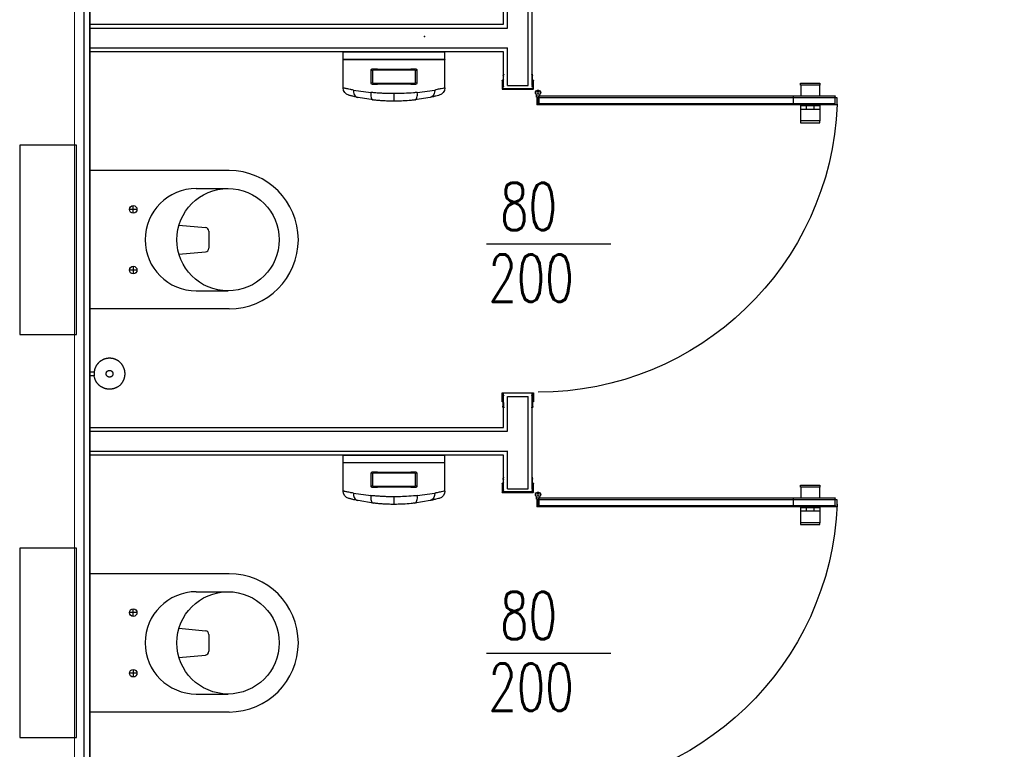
# Model space of a CAD drawing. Header units: centimetres. Extents: x -15121 to 30567, y -60641 to 0.
# Tile 31 of 256: x 2230 to 2489, y -25455 to -25262. Entities that reach past the tile are written whole.
import ezdxf

# ---------------------------------------------------------------- set-up
doc = ezdxf.new("R2010")
doc.units = ezdxf.units.CM
doc.header["$LTSCALE"] = 60
for name, color, linetype in [('AIKA podłoga wc pod meble', 8, 'Continuous'), ('AIKA sanitariaty', 7, 'Continuous'), ('AIKA TYNK', 5, 'Continuous'), ('AIKA widokowe', 7, 'Continuous')]:
    doc.layers.add(name, color=color, linetype=linetype)
doc.layers.add('opisy', color=1, linetype='Continuous', lineweight=15)
doc.styles.add('RomanS', font='romans.shx')

# ---------------------------------------------------------------- blocks, each defined once
blk = doc.blocks.new('toaleta top')
at = {"layer": 'AIKA sanitariaty'}
for p, q in [((-18.25, 39.75), (-18.25, 3)), ((-13.5, 31.08), (-13.5, 39.45)), ((13.5, 31.08), (13.5, 39.45)), ((18.25, 39.75), (18.25, 3)), ((-2.22, 34.39), (2.22, 34.39)), ((-3.85, 26.52), (-3.22, 33.48)), ((3.85, 26.52), (3.22, 33.48)), ((-7, 14.44), (-9, 14.44)), ((-8, 15.44), (-8, 13.44)), ((7, 14.44), (9, 14.44)), ((8, 15.44), (8, 13.44)), ((-18.25, 3), (18.25, 3)), ((25, -0.5), (-25, -0.5)), ((-25, -0.5), (-25, -15.5)), ((25, -15.5), (25, -0.5)), ((-25, -15.5), (25, -15.5))]:
    blk.add_line(p, q, dxfattribs=at)
for centre, radius in [((0, 39.45), 13.5), ((-8, 14.44), 1), ((8, 14.44), 1)]:
    blk.add_circle(centre, radius, dxfattribs=at)
for centre, radius, start, end in [((0, 39.75), 18.25, 0, 180), ((-2.22, 33.39), 1, 90, 174.822), ((2.22, 33.39), 1, 5.178, 90), ((0, 31.08), 13.5, 180, 0)]:
    blk.add_arc(centre, radius, start, end, dxfattribs=at)
blk = doc.blocks.new('sl parawan')
at = {"layer": 'AIKA widokowe'}
for p, q in [((-59.15, 94.57), (-59.15, 119.75)), ((-51.65, 110.72), (-51.65, 119.75)), ((-58.15, 94.57), (-58.15, 118.88)), ((-52.65, 109.72), (-52.65, 118.88)), ((57.5, 109.72), (-52.65, 109.72)), ((57.5, 110.72), (-51.65, 110.72)), ((-52.65, 94.57), (-52.65, 104.54)), ((-52.65, 104.42), (57.5, 104.42)), ((-51.65, 94.57), (-51.65, 103.42)), ((-51.65, 103.42), (57.5, 103.42)), ((-51.65, 103.42), (57.5, 103.42)), ((-59.31, 97.15), (-59.23, 97.52)), ((-59.28, 97.05), (-59.3, 97.12)), ((-59.27, 96.13), (-59.27, 97.03)), ((-59.1, 97.49), (-59.18, 97.15)), ((-59.18, 97.15), (-59.16, 97.11)), ((-59.14, 97.03), (-59.14, 96.13)), ((-51.61, 97.15), (-51.69, 97.49)), ((-51.65, 96.13), (-51.65, 97.03)), ((-51.63, 97.11), (-51.61, 97.15)), ((-51.56, 97.52), (-51.48, 97.15)), ((-51.52, 97.03), (-51.52, 96.13)), ((-51.49, 97.12), (-51.51, 97.05)), ((-129.98, 95.16), (-135.08, 95.16)), ((-135.08, 95.16), (-135.08, 94.66)), ((-135.08, 94.66), (-129.98, 94.66)), ((-135.03, 91.81), (-135.03, 94.66)), ((-130.03, 94.66), (-130.03, 91.81)), ((-129.98, 94.66), (-129.98, 95.16)), ((-59.55, 93.63), (-59.55, 95.85)), ((-51.3, 93.57), (-59.48, 93.57)), ((-59.42, 95.85), (-59.42, 94.29)), ((-59.42, 94.29), (-59.05, 94.29)), ((-59.05, 94.22), (-59.42, 94.22)), ((-59.42, 94.22), (-59.42, 93.7)), ((-59.42, 93.7), (-51.37, 93.7)), ((-59.05, 94.29), (-59.05, 94.22)), ((-52.65, 94.57), (-58.15, 94.57)), ((-51.74, 94.22), (-51.74, 94.29)), ((-51.74, 94.29), (-51.37, 94.29)), ((-51.37, 94.22), (-51.74, 94.22)), ((-51.37, 94.29), (-51.37, 95.85)), ((-51.37, 93.7), (-51.37, 94.22)), ((-51.24, 95.85), (-51.24, 93.63)), ((-139.62, 91.33), (-60.52, 91.33)), ((-139.62, 89.53), (-139.62, 91.33)), ((-139.62, 91.33), (-60.52, 91.33)), ((-139.12, 89.77), (-139.12, 91.75)), ((-60.99, 91.81), (-139.06, 91.81)), ((-128.09, 89.77), (-128.09, 91.75)), ((-61.12, 92.08), (-61.12, 91.81)), ((-61.12, 91.81), (-60.92, 91.81)), ((-60.92, 91.98), (-60.92, 89.6)), ((-60.92, 91.81), (-60.92, 89.7)), ((-60.92, 89.77), (-60.92, 91.75)), ((-60.52, 89.7), (-60.52, 91.98)), ((-60.52, 89.6), (-60.52, 91.48)), ((-60.52, 91.48), (-60.32, 91.48)), ((-60.52, 91.33), (-60.52, 89.53)), ((-60.32, 91.48), (-60.32, 92.08)), ((-60.52, 89.53), (-139.62, 89.53)), ((-60.52, 89.53), (-139.62, 89.53)), ((-139.06, 89.7), (-60.99, 89.7)), ((-135.03, 89.7), (-135.03, 85.26)), ((-130.03, 89.26), (-135.03, 89.26)), ((-130.03, 88.36), (-135.03, 88.36)), ((-133.53, 88.36), (-133.53, 89.26)), ((-131.53, 88.36), (-131.53, 89.26)), ((-130.03, 85.26), (-130.03, 89.7)), ((-60.92, 89.7), (-60.52, 89.7)), ((-60.92, 89.6), (-60.52, 89.6)), ((-135.08, 84.76), (-135.08, 85.26)), ((-135.08, 85.26), (-129.98, 85.26)), ((-129.98, 84.76), (-135.08, 84.76)), ((-129.98, 85.26), (-129.98, 84.76)), ((-59.55, 13.39), (-59.55, 11.18)), ((-51.3, 13.46), (-59.48, 13.46)), ((-59.42, 12.81), (-59.42, 13.33)), ((-59.42, 13.33), (-51.37, 13.33)), ((-59.15, -11.86), (-59.15, 13.33)), ((-51.65, 4.3), (-51.65, 13.33)), ((-51.37, 13.33), (-51.37, 12.81)), ((-51.24, 11.18), (-51.24, 13.39)), ((-59.05, 12.81), (-59.42, 12.81)), ((-59.42, 11.18), (-59.42, 12.74)), ((-59.42, 12.74), (-59.05, 12.74)), ((-59.27, 10.9), (-59.27, 10)), ((-59.14, 10), (-59.14, 10.9)), ((-59.05, 12.74), (-59.05, 12.81)), ((-52.65, 12.46), (-58.15, 12.46)), ((-58.15, -11.86), (-58.15, 12.46)), ((-52.65, 3.3), (-52.65, 12.46)), ((-51.37, 12.81), (-51.74, 12.81)), ((-51.74, 12.81), (-51.74, 12.74)), ((-51.74, 12.74), (-51.37, 12.74)), ((-51.65, 10.9), (-51.65, 10)), ((-51.52, 10), (-51.52, 10.9)), ((-51.37, 12.74), (-51.37, 11.18)), ((-59.31, 9.87), (-59.23, 9.51)), ((-59.28, 9.97), (-59.3, 9.91)), ((-59.18, 9.88), (-59.16, 9.92)), ((-59.1, 9.53), (-59.18, 9.88)), ((-51.61, 9.88), (-51.69, 9.53)), ((-51.63, 9.92), (-51.61, 9.88)), ((-51.56, 9.51), (-51.48, 9.87)), ((-51.49, 9.91), (-51.51, 9.97)), ((57.5, 3.3), (-52.65, 3.3)), ((57.5, 4.3), (-51.65, 4.3)), ((-52.65, -11.86), (-52.65, -1.88)), ((-52.65, -2), (57.5, -2)), ((-51.65, -3), (57.5, -3)), ((-51.65, -11.86), (-51.65, -3)), ((-59.31, -9.27), (-59.23, -8.91)), ((-59.28, -9.37), (-59.3, -9.31)), ((-59.27, -10.3), (-59.27, -9.4)), ((-59.1, -8.93), (-59.18, -9.28)), ((-59.18, -9.28), (-59.16, -9.32)), ((-59.14, -9.4), (-59.14, -10.3)), ((-51.61, -9.28), (-51.69, -8.93)), ((-51.65, -10.3), (-51.65, -9.4)), ((-51.63, -9.32), (-51.61, -9.28)), ((-51.56, -8.91), (-51.48, -9.27)), ((-51.52, -9.4), (-51.52, -10.3)), ((-51.49, -9.31), (-51.51, -9.37)), ((-129.98, -10.95), (-135.08, -10.95)), ((-135.08, -10.95), (-135.08, -11.45)), ((-135.08, -11.45), (-129.98, -11.45)), ((-135.03, -14.3), (-135.03, -11.45)), ((-130.03, -11.45), (-130.03, -14.3)), ((-129.98, -11.45), (-129.98, -10.95)), ((-59.55, -12.79), (-59.55, -10.58)), ((-51.3, -12.86), (-59.48, -12.86)), ((-59.42, -10.58), (-59.42, -12.14)), ((-59.42, -12.14), (-59.05, -12.14)), ((-59.05, -12.21), (-59.42, -12.21)), ((-59.42, -12.21), (-59.42, -12.73)), ((-59.42, -12.73), (-51.37, -12.73)), ((-59.05, -12.14), (-59.05, -12.21)), ((-52.65, -11.86), (-58.15, -11.86)), ((-51.74, -12.21), (-51.74, -12.14)), ((-51.74, -12.14), (-51.37, -12.14)), ((-51.37, -12.21), (-51.74, -12.21)), ((-51.37, -12.14), (-51.37, -10.58)), ((-51.37, -12.73), (-51.37, -12.21)), ((-51.24, -10.58), (-51.24, -12.79)), ((-139.62, -14.78), (-60.52, -14.78)), ((-139.62, -16.58), (-139.62, -14.78)), ((-139.62, -14.78), (-60.52, -14.78)), ((-139.12, -16.34), (-139.12, -14.36)), ((-60.99, -14.3), (-139.06, -14.3)), ((-128.09, -16.34), (-128.09, -14.36)), ((-61.12, -14.03), (-61.12, -14.3)), ((-61.12, -14.3), (-60.92, -14.3)), ((-60.92, -14.13), (-60.92, -16.51)), ((-60.92, -14.3), (-60.92, -16.41)), ((-60.92, -16.34), (-60.92, -14.36)), ((-60.52, -16.41), (-60.52, -14.13)), ((-60.52, -16.51), (-60.52, -14.63)), ((-60.52, -14.63), (-60.32, -14.63)), ((-60.52, -14.78), (-60.52, -16.58)), ((-60.32, -14.63), (-60.32, -14.03)), ((-60.52, -16.58), (-139.62, -16.58)), ((-60.52, -16.58), (-139.62, -16.58)), ((-139.06, -16.41), (-60.99, -16.41)), ((-135.03, -16.41), (-135.03, -20.85)), ((-130.03, -16.85), (-135.03, -16.85)), ((-130.03, -17.75), (-135.03, -17.75)), ((-133.53, -17.75), (-133.53, -16.85)), ((-131.53, -17.75), (-131.53, -16.85)), ((-130.03, -20.85), (-130.03, -16.41)), ((-60.92, -16.41), (-60.52, -16.41)), ((-60.92, -16.51), (-60.52, -16.51)), ((-135.08, -21.35), (-135.08, -20.85)), ((-135.08, -20.85), (-129.98, -20.85)), ((-129.98, -21.35), (-135.08, -21.35)), ((-129.98, -20.85), (-129.98, -21.35))]:
    blk.add_line(p, q, dxfattribs=at)
for centre in [(-60.72, 92.65), (-60.72, -13.46)]:
    blk.add_circle(centre, 0.3, dxfattribs=at)
for centre, radius, start, end in [((-59.41, 96.13), 0.14, 270, 0), ((-59.41, 96.13), 0.27, 270, 0), ((-59.25, 97.14), 0.055, 167.6511, 205.0576), ((-59.33, 97.03), 0.055, 0, 25.0576), ((-59.16, 97.5), 0.0649, 347.6776, 167.6511), ((-59.33, 97.03), 0.185, 0, 25.0576), ((-51.63, 97.5), 0.0649, 12.3489, 192.3224), ((-51.46, 97.03), 0.185, 154.9424, 180), ((-51.38, 96.13), 0.27, 180, 270), ((-51.46, 97.03), 0.055, 154.9424, 180), ((-51.38, 96.13), 0.14, 180, 270), ((-51.53, 97.14), 0.055, 334.9424, 12.3489), ((-59.41, 95.85), 0.14, 90, 180), ((-59.48, 93.63), 0.065, 180, 270), ((-59.41, 95.85), 0.01, 90, 180), ((-51.38, 95.85), 0.14, 0, 90), ((-51.38, 95.85), 0.01, 0, 90), ((-51.3, 93.63), 0.065, 270, 0), ((-139.06, 91.75), 0.065, 90, 180), ((-128.03, 91.75), 0.065, 90, 180), ((-60.72, 92.65), 0.7, 304.8499, 253.3985), ((-60.72, 92.65), 0.7, 286.6015, 235.1501), ((-60.99, 91.75), 0.065, 0, 90), ((-60.64, 92.65), 79.05, 182.2555, 269.9371), ((-139.06, 89.77), 0.065, 180, 270), ((-128.03, 89.77), 0.065, 180, 270), ((-60.99, 89.77), 0.065, 270, 0), ((-59.48, 13.39), 0.065, 90, 180), ((-51.3, 13.39), 0.065, 0, 90), ((-59.41, 11.18), 0.14, 180, 270), ((-59.41, 11.18), 0.01, 180, 270), ((-59.41, 10.9), 0.27, 0, 90), ((-59.41, 10.9), 0.14, 0, 90), ((-51.38, 10.9), 0.27, 90, 180), ((-51.38, 10.9), 0.14, 90, 180), ((-51.38, 11.18), 0.01, 270, 0), ((-51.38, 11.18), 0.14, 270, 0), ((-59.25, 9.89), 0.055, 154.9424, 192.3489), ((-59.33, 10), 0.055, 334.9424, 0), ((-59.16, 9.52), 0.0649, 192.3489, 12.3224), ((-59.33, 10), 0.185, 334.9424, 0), ((-51.63, 9.52), 0.0649, 167.6776, 347.6511), ((-51.46, 10), 0.185, 180, 205.0576), ((-51.46, 10), 0.055, 180, 205.0576), ((-51.53, 9.89), 0.055, 347.6511, 25.0576), ((-59.41, -10.3), 0.14, 270, 0), ((-59.41, -10.3), 0.27, 270, 0), ((-59.25, -9.29), 0.055, 167.6511, 205.0576), ((-59.33, -9.4), 0.055, 0, 25.0576), ((-59.16, -8.92), 0.0649, 347.6776, 167.6511), ((-59.33, -9.4), 0.185, 0, 25.0576), ((-51.63, -8.92), 0.0649, 12.3489, 192.3224), ((-51.46, -9.4), 0.185, 154.9424, 180), ((-51.38, -10.3), 0.27, 180, 270), ((-51.46, -9.4), 0.055, 154.9424, 180), ((-51.38, -10.3), 0.14, 180, 270), ((-51.53, -9.29), 0.055, 334.9424, 12.3489), ((-60.72, -13.46), 0.7, 304.8499, 253.3985), ((-60.72, -13.46), 0.7, 286.6015, 235.1501), ((-59.41, -10.58), 0.14, 90, 180), ((-59.48, -12.79), 0.065, 180, 270), ((-59.41, -10.58), 0.01, 90, 180), ((-51.38, -10.58), 0.14, 0, 90), ((-51.38, -10.58), 0.01, 0, 90), ((-51.3, -12.79), 0.065, 270, 0), ((-139.06, -14.36), 0.065, 90, 180), ((-128.03, -14.36), 0.065, 90, 180), ((-60.99, -14.36), 0.065, 0, 90), ((-60.64, -12.8), 79.05, 182.2555, 269.9371), ((-139.06, -16.34), 0.065, 180, 270), ((-128.03, -16.34), 0.065, 180, 270), ((-60.99, -16.34), 0.065, 270, 0)]:
    blk.add_arc(centre, radius, start, end, dxfattribs=at)
at = {"layer": 'AIKA widokowe', "color": 8}
blk.add_point((-30.77, 107.48), dxfattribs=at)
at = {"layer": 'AIKA widokowe'}
for p in [(-139.62, 89.53), (-128.59, 89.53), (-60.52, 89.53), (-139.62, -16.58), (-128.59, -16.58), (-60.52, -16.58)]:
    blk.add_point(p, dxfattribs=at)
blk = doc.blocks.new('sl szczotka rzut')
at = {"layer": 'AIKA sanitariaty', "transparency": 33554610}
for p, q in [((22238.01, -28535.25), (22238.01, -28534.12)), ((22239.01, -28535.25), (22239.01, -28534.12)), ((22239.01, -28535.25), (22238.01, -28535.25))]:
    blk.add_line(p, q, dxfattribs=at)
for points in [[(22235.26, -28527.56), (22235.39, -28527.42), (22235.5, -28527.29), (22235.6, -28527.19), (22235.69, -28527.1), (22235.78, -28527.02), (22235.85, -28526.95), (22235.92, -28526.89), (22235.99, -28526.84), (22236.06, -28526.79), (22236.12, -28526.74), (22236.18, -28526.7), (22236.24, -28526.66), (22236.3, -28526.62), (22236.35, -28526.58), (22236.41, -28526.55), (22236.47, -28526.51), (22236.53, -28526.48), (22236.59, -28526.45), (22236.65, -28526.42), (22236.71, -28526.39), (22236.77, -28526.36), (22236.83, -28526.33), (22236.89, -28526.3), (22236.95, -28526.28), (22237.01, -28526.25), (22237.07, -28526.23), (22237.14, -28526.2), (22237.2, -28526.18), (22237.26, -28526.16), (22237.33, -28526.14), (22237.39, -28526.12), (22237.46, -28526.1), (22237.52, -28526.09), (22237.59, -28526.07), (22237.65, -28526.06), (22237.72, -28526.04), (22237.78, -28526.03), (22237.85, -28526.02), (22237.91, -28526.01), (22237.98, -28526), (22238.05, -28525.99), (22238.11, -28525.98), (22238.18, -28525.98), (22238.25, -28525.97), (22238.31, -28525.97), (22238.38, -28525.97), (22238.45, -28525.97), (22238.51, -28525.97), (22238.58, -28525.97), (22238.65, -28525.97), (22238.71, -28525.97), (22238.78, -28525.97), (22238.85, -28525.98), (22238.91, -28525.98), (22238.98, -28525.99), (22239.05, -28526), (22239.11, -28526.01), (22239.18, -28526.02), (22239.25, -28526.03), (22239.31, -28526.04), (22239.38, -28526.06), (22239.44, -28526.07), (22239.51, -28526.09), (22239.57, -28526.1), (22239.64, -28526.12), (22239.7, -28526.14), (22239.76, -28526.16), (22239.83, -28526.18), (22239.89, -28526.2), (22239.95, -28526.23), (22240.02, -28526.25), (22240.08, -28526.28), (22240.14, -28526.3), (22240.2, -28526.33), (22240.26, -28526.36), (22240.32, -28526.39), (22240.38, -28526.42), (22240.44, -28526.45), (22240.5, -28526.48), (22240.56, -28526.51), (22240.62, -28526.55), (22240.67, -28526.58), (22240.73, -28526.62), (22240.79, -28526.65), (22240.84, -28526.69), (22240.9, -28526.73), (22240.95, -28526.77), (22241, -28526.81), (22241.06, -28526.85), (22241.11, -28526.89), (22241.16, -28526.94), (22241.21, -28526.98), (22241.26, -28527.02), (22241.31, -28527.07), (22241.36, -28527.12), (22241.41, -28527.16), (22241.45, -28527.21), (22241.5, -28527.26), (22241.54, -28527.31), (22241.59, -28527.36), (22241.63, -28527.41), (22241.67, -28527.46), (22241.72, -28527.51), (22241.76, -28527.56), (22241.8, -28527.62), (22241.84, -28527.67), (22241.88, -28527.73), (22241.91, -28527.78), (22241.95, -28527.84), (22241.99, -28527.89), (22242.02, -28527.95), (22242.05, -28528.01), (22242.09, -28528.07), (22242.12, -28528.13), (22242.15, -28528.19), (22242.18, -28528.25), (22242.21, -28528.31), (22242.24, -28528.37), (22242.27, -28528.43), (22242.29, -28528.49), (22242.32, -28528.55), (22242.34, -28528.61), (22242.36, -28528.68), (22242.39, -28528.74), (22242.41, -28528.8), (22242.43, -28528.87), (22242.45, -28528.93), (22242.46, -28529), (22242.48, -28529.06), (22242.5, -28529.13), (22242.51, -28529.19), (22242.52, -28529.26), (22242.54, -28529.32), (22242.55, -28529.39), (22242.56, -28529.45), (22242.57, -28529.52), (22242.58, -28529.59), (22242.58, -28529.65), (22242.59, -28529.72), (22242.59, -28529.79), (22242.6, -28529.85), (22242.6, -28529.92), (22242.6, -28529.99), (22242.6, -28530.05), (22242.6, -28530.12), (22242.6, -28530.19), (22242.6, -28530.25), (22242.59, -28530.32), (22242.59, -28530.39), (22242.58, -28530.45), (22242.58, -28530.52), (22242.57, -28530.59), (22242.56, -28530.65), (22242.55, -28530.72), (22242.54, -28530.79), (22242.52, -28530.85), (22242.51, -28530.92), (22242.5, -28530.98), (22242.48, -28531.05), (22242.46, -28531.11), (22242.45, -28531.18), (22242.43, -28531.24), (22242.41, -28531.3), (22242.39, -28531.37), (22242.36, -28531.43), (22242.34, -28531.49), (22242.32, -28531.56), (22242.29, -28531.62), (22242.27, -28531.68), (22242.24, -28531.74), (22242.21, -28531.8), (22242.18, -28531.86), (22242.15, -28531.92), (22242.12, -28531.98), (22242.09, -28532.04), (22242.05, -28532.1), (22242.02, -28532.16), (22241.99, -28532.21), (22241.95, -28532.27), (22241.91, -28532.33), (22241.88, -28532.38), (22241.84, -28532.44), (22241.8, -28532.49), (22241.76, -28532.54), (22241.72, -28532.6), (22241.67, -28532.65), (22241.63, -28532.7), (22241.59, -28532.75), (22241.54, -28532.8), (22241.5, -28532.85), (22241.45, -28532.9), (22241.41, -28532.94), (22241.36, -28532.99), (22241.31, -28533.04), (22241.26, -28533.08), (22241.21, -28533.13), (22241.16, -28533.17), (22241.11, -28533.21), (22241.06, -28533.26), (22241, -28533.3), (22240.95, -28533.34), (22240.9, -28533.38), (22240.84, -28533.42), (22240.79, -28533.45), (22240.73, -28533.49), (22240.67, -28533.53), (22240.62, -28533.56), (22240.56, -28533.59), (22240.5, -28533.63), (22240.44, -28533.66), (22240.38, -28533.69), (22240.32, -28533.72), (22240.26, -28533.75), (22240.2, -28533.78), (22240.14, -28533.8), (22240.08, -28533.83), (22240.02, -28533.86), (22239.95, -28533.88), (22239.89, -28533.9), (22239.83, -28533.93), (22239.76, -28533.95), (22239.7, -28533.97), (22239.64, -28533.99), (22239.57, -28534), (22239.51, -28534.02), (22239.44, -28534.04), (22239.38, -28534.05), (22239.32, -28534.06), (22239.27, -28534.07), (22239.22, -28534.09), (22239.17, -28534.09), (22239.13, -28534.1), (22239.1, -28534.11), (22239.07, -28534.11), (22239.05, -28534.11), (22239.03, -28534.12), (22239.01, -28534.12), (22238.99, -28534.12), (22238.97, -28534.12), (22238.94, -28534.12), (22238.9, -28534.13), (22238.86, -28534.13), (22238.81, -28534.13), (22238.75, -28534.13), (22238.69, -28534.14), (22238.62, -28534.14), (22238.55, -28534.14), (22238.47, -28534.14), (22238.39, -28534.14), (22238.31, -28534.13), (22238.23, -28534.13), (22238.16, -28534.13), (22238.1, -28534.12), (22238.04, -28534.12), (22238, -28534.12), (22237.98, -28534.12)], [(22235.26, -28527.56), (22235.16, -28527.72), (22235.07, -28527.86), (22234.99, -28527.98), (22234.93, -28528.09), (22234.88, -28528.19), (22234.83, -28528.29), (22234.79, -28528.37), (22234.76, -28528.45), (22234.73, -28528.52), (22234.7, -28528.6), (22234.67, -28528.67), (22234.65, -28528.73), (22234.62, -28528.8), (22234.6, -28528.87), (22234.58, -28528.93), (22234.56, -28529), (22234.55, -28529.06), (22234.53, -28529.13), (22234.52, -28529.19), (22234.5, -28529.26), (22234.49, -28529.32), (22234.48, -28529.39), (22234.47, -28529.45), (22234.46, -28529.52), (22234.45, -28529.59), (22234.45, -28529.65), (22234.44, -28529.72), (22234.43, -28529.79), (22234.43, -28529.85), (22234.43, -28529.92), (22234.43, -28529.99), (22234.43, -28530.05), (22234.43, -28530.12), (22234.43, -28530.19), (22234.43, -28530.25), (22234.43, -28530.32), (22234.44, -28530.39), (22234.45, -28530.45), (22234.45, -28530.52), (22234.46, -28530.59), (22234.47, -28530.65), (22234.48, -28530.72), (22234.49, -28530.79), (22234.5, -28530.85), (22234.52, -28530.92), (22234.53, -28530.98), (22234.55, -28531.05), (22234.56, -28531.11), (22234.58, -28531.18), (22234.6, -28531.24), (22234.62, -28531.3), (22234.64, -28531.37), (22234.66, -28531.43), (22234.69, -28531.49), (22234.71, -28531.56), (22234.74, -28531.62), (22234.76, -28531.68), (22234.79, -28531.74), (22234.82, -28531.8), (22234.85, -28531.86), (22234.88, -28531.92), (22234.91, -28531.98), (22234.94, -28532.04), (22234.97, -28532.1), (22235.01, -28532.16), (22235.04, -28532.21), (22235.08, -28532.27), (22235.11, -28532.33), (22235.15, -28532.38), (22235.19, -28532.44), (22235.23, -28532.49), (22235.27, -28532.54), (22235.31, -28532.6), (22235.35, -28532.65), (22235.4, -28532.7), (22235.44, -28532.75), (22235.48, -28532.8), (22235.53, -28532.85), (22235.58, -28532.9), (22235.62, -28532.94), (22235.67, -28532.99), (22235.72, -28533.04), (22235.77, -28533.08), (22235.82, -28533.13), (22235.87, -28533.17), (22235.92, -28533.21), (22235.97, -28533.26), (22236.03, -28533.3), (22236.08, -28533.34), (22236.13, -28533.38), (22236.19, -28533.42), (22236.24, -28533.45), (22236.3, -28533.49), (22236.36, -28533.53), (22236.41, -28533.56), (22236.47, -28533.59), (22236.53, -28533.63), (22236.59, -28533.66), (22236.65, -28533.69), (22236.71, -28533.72), (22236.78, -28533.75), (22236.84, -28533.78), (22236.92, -28533.81), (22236.99, -28533.85), (22237.07, -28533.88), (22237.16, -28533.91), (22237.26, -28533.94), (22237.37, -28533.97), (22237.49, -28534.01), (22237.63, -28534.04), (22237.79, -28534.08), (22237.98, -28534.12)]]:
    blk.add_lwpolyline(points, dxfattribs=at)
blk.add_lwpolyline([(22239.38, -28530.29), (22239.39, -28530.27), (22239.39, -28530.26), (22239.39, -28530.24), (22239.39, -28530.23), (22239.4, -28530.21), (22239.4, -28530.2), (22239.4, -28530.19), (22239.4, -28530.17), (22239.41, -28530.16), (22239.41, -28530.14), (22239.41, -28530.13), (22239.41, -28530.11), (22239.41, -28530.1), (22239.41, -28530.08), (22239.41, -28530.07), (22239.41, -28530.05), (22239.41, -28530.04), (22239.41, -28530.02), (22239.41, -28530.01), (22239.41, -28530), (22239.41, -28529.98), (22239.41, -28529.97), (22239.41, -28529.95), (22239.4, -28529.94), (22239.4, -28529.92), (22239.4, -28529.91), (22239.4, -28529.89), (22239.39, -28529.88), (22239.39, -28529.86), (22239.39, -28529.85), (22239.39, -28529.84), (22239.38, -28529.82), (22239.38, -28529.81), (22239.37, -28529.79), (22239.37, -28529.78), (22239.36, -28529.77), (22239.36, -28529.75), (22239.35, -28529.74), (22239.35, -28529.72), (22239.34, -28529.71), (22239.34, -28529.7), (22239.33, -28529.68), (22239.33, -28529.67), (22239.32, -28529.66), (22239.31, -28529.64), (22239.31, -28529.63), (22239.3, -28529.62), (22239.29, -28529.6), (22239.28, -28529.59), (22239.28, -28529.58), (22239.27, -28529.57), (22239.26, -28529.55), (22239.25, -28529.54), (22239.24, -28529.53), (22239.24, -28529.52), (22239.23, -28529.51), (22239.22, -28529.5), (22239.21, -28529.48), (22239.2, -28529.47), (22239.19, -28529.46), (22239.18, -28529.45), (22239.17, -28529.44), (22239.16, -28529.43), (22239.15, -28529.42), (22239.14, -28529.41), (22239.13, -28529.4), (22239.12, -28529.39), (22239.11, -28529.38), (22239.1, -28529.37), (22239.08, -28529.36), (22239.07, -28529.35), (22239.06, -28529.34), (22239.05, -28529.33), (22239.04, -28529.32), (22239.03, -28529.32), (22239.01, -28529.31), (22239, -28529.3), (22238.99, -28529.29), (22238.98, -28529.28), (22238.96, -28529.28), (22238.95, -28529.27), (22238.94, -28529.26), (22238.92, -28529.25), (22238.91, -28529.25), (22238.9, -28529.24), (22238.88, -28529.24), (22238.87, -28529.23), (22238.86, -28529.22), (22238.84, -28529.22), (22238.83, -28529.21), (22238.82, -28529.21), (22238.8, -28529.2), (22238.79, -28529.2), (22238.77, -28529.19), (22238.76, -28529.19), (22238.75, -28529.19), (22238.73, -28529.18), (22238.72, -28529.18), (22238.7, -28529.18), (22238.69, -28529.17), (22238.67, -28529.17), (22238.66, -28529.17), (22238.65, -28529.17), (22238.63, -28529.16), (22238.62, -28529.16), (22238.6, -28529.16), (22238.59, -28529.16), (22238.57, -28529.16), (22238.56, -28529.16), (22238.54, -28529.16), (22238.53, -28529.16), (22238.51, -28529.16), (22238.5, -28529.16), (22238.48, -28529.16), (22238.47, -28529.16), (22238.46, -28529.16), (22238.44, -28529.16), (22238.43, -28529.16), (22238.41, -28529.16), (22238.4, -28529.16), (22238.38, -28529.17), (22238.37, -28529.17), (22238.35, -28529.17), (22238.34, -28529.17), (22238.32, -28529.18), (22238.31, -28529.18), (22238.3, -28529.18), (22238.28, -28529.19), (22238.27, -28529.19), (22238.25, -28529.19), (22238.24, -28529.2), (22238.23, -28529.2), (22238.21, -28529.21), (22238.2, -28529.21), (22238.18, -28529.22), (22238.17, -28529.22), (22238.16, -28529.23), (22238.14, -28529.24), (22238.13, -28529.24), (22238.12, -28529.25), (22238.1, -28529.25), (22238.09, -28529.26), (22238.08, -28529.27), (22238.07, -28529.28), (22238.05, -28529.28), (22238.04, -28529.29), (22238.03, -28529.3), (22238.02, -28529.31), (22238, -28529.32), (22237.99, -28529.32), (22237.98, -28529.33), (22237.97, -28529.34), (22237.96, -28529.35), (22237.94, -28529.36), (22237.93, -28529.37), (22237.92, -28529.38), (22237.91, -28529.39), (22237.9, -28529.4), (22237.89, -28529.41), (22237.88, -28529.42), (22237.87, -28529.43), (22237.86, -28529.44), (22237.85, -28529.45), (22237.84, -28529.46), (22237.83, -28529.47), (22237.82, -28529.48), (22237.81, -28529.5), (22237.8, -28529.51), (22237.79, -28529.52), (22237.78, -28529.53), (22237.78, -28529.54), (22237.77, -28529.55), (22237.76, -28529.57), (22237.75, -28529.58), (22237.74, -28529.59), (22237.74, -28529.6), (22237.73, -28529.62), (22237.72, -28529.63), (22237.72, -28529.64), (22237.71, -28529.66), (22237.7, -28529.67), (22237.7, -28529.68), (22237.69, -28529.7), (22237.68, -28529.71), (22237.68, -28529.72), (22237.67, -28529.74), (22237.67, -28529.75), (22237.66, -28529.77), (22237.66, -28529.78), (22237.65, -28529.79), (22237.65, -28529.81), (22237.65, -28529.82), (22237.64, -28529.84), (22237.64, -28529.85), (22237.64, -28529.86), (22237.63, -28529.88), (22237.63, -28529.89), (22237.63, -28529.91), (22237.63, -28529.92), (22237.62, -28529.94), (22237.62, -28529.95), (22237.62, -28529.97), (22237.62, -28529.98), (22237.62, -28530), (22237.62, -28530.01), (22237.62, -28530.02), (22237.62, -28530.04), (22237.62, -28530.05), (22237.62, -28530.07), (22237.62, -28530.08), (22237.62, -28530.1), (22237.62, -28530.11), (22237.62, -28530.13), (22237.62, -28530.14), (22237.62, -28530.16), (22237.62, -28530.17), (22237.63, -28530.19), (22237.63, -28530.2), (22237.63, -28530.21), (22237.63, -28530.23), (22237.64, -28530.24), (22237.64, -28530.26), (22237.64, -28530.27), (22237.65, -28530.29), (22237.65, -28530.3), (22237.65, -28530.31), (22237.66, -28530.33), (22237.66, -28530.34), (22237.67, -28530.36), (22237.67, -28530.37), (22237.68, -28530.38), (22237.68, -28530.4), (22237.69, -28530.41), (22237.7, -28530.42), (22237.7, -28530.44), (22237.71, -28530.45), (22237.72, -28530.46), (22237.72, -28530.48), (22237.73, -28530.49), (22237.74, -28530.5), (22237.74, -28530.52), (22237.75, -28530.53), (22237.76, -28530.54), (22237.77, -28530.55), (22237.78, -28530.56), (22237.78, -28530.58), (22237.79, -28530.59), (22237.8, -28530.6), (22237.81, -28530.61), (22237.82, -28530.62), (22237.83, -28530.63), (22237.84, -28530.65), (22237.85, -28530.66), (22237.86, -28530.67), (22237.87, -28530.68), (22237.88, -28530.69), (22237.89, -28530.7), (22237.9, -28530.71), (22237.91, -28530.72), (22237.92, -28530.73), (22237.93, -28530.74), (22237.94, -28530.75), (22237.96, -28530.76), (22237.97, -28530.77), (22237.98, -28530.78), (22237.99, -28530.78), (22238, -28530.79), (22238.02, -28530.8), (22238.03, -28530.81), (22238.04, -28530.82), (22238.05, -28530.82), (22238.07, -28530.83), (22238.08, -28530.84), (22238.09, -28530.85), (22238.1, -28530.85), (22238.12, -28530.86), (22238.13, -28530.87), (22238.14, -28530.87), (22238.16, -28530.88), (22238.17, -28530.88), (22238.18, -28530.89), (22238.2, -28530.89), (22238.21, -28530.9), (22238.23, -28530.9), (22238.24, -28530.91), (22238.25, -28530.91), (22238.27, -28530.92), (22238.28, -28530.92), (22238.3, -28530.92), (22238.31, -28530.93), (22238.32, -28530.93), (22238.34, -28530.93), (22238.35, -28530.94), (22238.37, -28530.94), (22238.38, -28530.94), (22238.4, -28530.94), (22238.41, -28530.95), (22238.43, -28530.95), (22238.44, -28530.95), (22238.46, -28530.95), (22238.47, -28530.95), (22238.48, -28530.95), (22238.5, -28530.95), (22238.51, -28530.95), (22238.53, -28530.95), (22238.54, -28530.95), (22238.56, -28530.95), (22238.57, -28530.95), (22238.59, -28530.95), (22238.6, -28530.95), (22238.62, -28530.95), (22238.63, -28530.94), (22238.65, -28530.94), (22238.66, -28530.94), (22238.67, -28530.94), (22238.69, -28530.93), (22238.7, -28530.93), (22238.72, -28530.93), (22238.73, -28530.92), (22238.75, -28530.92), (22238.76, -28530.92), (22238.77, -28530.91), (22238.79, -28530.91), (22238.8, -28530.9), (22238.82, -28530.9), (22238.83, -28530.89), (22238.84, -28530.89), (22238.86, -28530.88), (22238.87, -28530.88), (22238.88, -28530.87), (22238.9, -28530.87), (22238.91, -28530.86), (22238.92, -28530.85), (22238.94, -28530.85), (22238.95, -28530.84), (22238.96, -28530.83), (22238.98, -28530.82), (22238.99, -28530.82), (22239, -28530.81), (22239.01, -28530.8), (22239.03, -28530.79), (22239.04, -28530.78), (22239.05, -28530.78), (22239.06, -28530.77), (22239.07, -28530.76), (22239.08, -28530.75), (22239.1, -28530.74), (22239.11, -28530.73), (22239.12, -28530.72), (22239.13, -28530.71), (22239.14, -28530.7), (22239.15, -28530.69), (22239.16, -28530.68), (22239.17, -28530.67), (22239.18, -28530.66), (22239.19, -28530.65), (22239.2, -28530.63), (22239.21, -28530.62), (22239.22, -28530.61), (22239.23, -28530.6), (22239.24, -28530.59), (22239.24, -28530.58), (22239.25, -28530.56), (22239.26, -28530.55), (22239.27, -28530.54), (22239.28, -28530.53), (22239.28, -28530.52), (22239.29, -28530.5), (22239.3, -28530.49), (22239.31, -28530.48), (22239.31, -28530.46), (22239.32, -28530.45), (22239.33, -28530.44), (22239.33, -28530.42), (22239.34, -28530.41), (22239.34, -28530.4), (22239.35, -28530.38), (22239.35, -28530.37), (22239.36, -28530.36), (22239.36, -28530.34), (22239.37, -28530.33), (22239.37, -28530.31), (22239.38, -28530.3)], close=True, dxfattribs=at)
blk = doc.blocks.new('sl dozownik papieru rzut')
at = {"layer": 'AIKA sanitariaty'}
for p, q in [((13.4, 0), (-13.4, 0)), ((-13.4, -1.95), (-13.4, 0)), ((13.4, -1.95), (13.4, 0)), ((13.4, -1.95), (-13.4, -1.95)), ((-13.4, -2.05), (13.4, -2.05)), ((-13.4, -9.49), (-13.4, -2.05)), ((-13.35, -2), (13.35, -2)), ((13.4, -9.49), (13.4, -2.05)), ((-6, -4.65), (-6, -8.35)), ((-5.85, -4.5), (-4.39, -4.5)), ((-5.7, -8.05), (-5.7, -4.95)), ((-5.55, -4.8), (5.58, -4.8)), ((4.39, -4.5), (-4.39, -4.5)), ((4.39, -4.5), (5.85, -4.5)), ((5.7, -4.95), (5.7, -8.05)), ((6, -8.35), (6, -4.65)), ((-6.13, -10.69), (-10.73, -10.04)), ((-4.39, -8.5), (-5.85, -8.5)), ((5.55, -8.2), (-5.55, -8.2)), ((-4.39, -8.5), (4.39, -8.5)), ((5.85, -8.5), (4.39, -8.5)), ((10.73, -10.04), (6.13, -10.69)), ((-9.5, -12.01), (-5.51, -12.67)), ((0, -13), (0, -11)), ((5.51, -12.67), (9.5, -12.01))]:
    blk.add_line(p, q, dxfattribs=at)
for centre, radius, start, end in [((-13.35, -1.95), 0.05, 180, 270), ((-13.35, -2.05), 0.05, 90, 180), ((13.35, -1.95), 0.05, 270, 0), ((13.35, -2.05), 0.05, 0, 90), ((-5.85, -4.65), 0.15, 90, 180), ((-5.55, -4.95), 0.15, 90, 180), ((5.55, -4.95), 0.15, 0, 90), ((5.85, -4.65), 0.15, 0, 90), ((-11.4, -9.49), 2, 180, 254.9453), ((-5.85, -8.35), 0.15, 180, 270), ((-5.55, -8.05), 0.15, 180, 270), ((5.55, -8.05), 0.15, 270, 0), ((5.85, -8.35), 0.15, 270, 0), ((11.4, -9.49), 2, 285.0547, 0)]:
    blk.add_arc(centre, radius, start, end, dxfattribs=at)
for points, knots in [([(-13.4, -9.49), (-13.4, -9.49), (-13.32, -9.51), (-12.98, -9.59), (-12.73, -9.64), (-12.12, -9.77), (-11.78, -9.84), (-11.18, -9.96), (-10.96, -10), (-10.73, -10.04)], [719.365815, 719.365815, 719.365815, 719.365815, 741.542046, 741.542046, 763.718271, 763.718271, 782.93566, 782.93566, 792.832229, 792.832229, 792.832229, 792.832229]), ([(-10.73, -10.04), (-10.73, -10.04), (-10.73, -10.04), (-10.73, -10.05), (-10.73, -10.05), (-10.73, -10.07), (-10.73, -10.07), (-10.73, -10.09), (-10.73, -10.11), (-10.74, -10.14), (-10.74, -10.17), (-10.74, -10.25), (-10.73, -10.3), (-10.73, -10.45), (-10.71, -10.55), (-10.66, -10.85), (-10.59, -11.03), (-10.4, -11.41), (-10.26, -11.59), (-9.92, -11.86), (-9.73, -11.96), (-9.53, -12)], [-0.008999, -0.008999, -0.008999, -0.008999, 0, 0, 0.195131, 0.195131, 0.390205, 0.390205, 0.780355, 0.780355, 1.560665, 1.560665, 3.121408, 3.121408, 6.243965, 6.243965, 12.498055, 12.498055, 20.307105, 20.307105, 28.11533, 28.11533, 28.11533, 28.11533]), ([(10.73, -10.04), (10.73, -10.04), (10.73, -10.04), (10.74, -10.25), (10.73, -10.45), (10.66, -10.85), (10.59, -11.03), (10.4, -11.41), (10.26, -11.59), (9.92, -11.86), (9.73, -11.96), (9.53, -12)], [-0.008936, -0.008936, -0.008936, -0.008936, 0, 0, 6.258249, 6.258249, 12.51788, 12.51788, 20.330205, 20.330205, 28.1424, 28.1424, 28.1424, 28.1424]), ([(10.73, -10.04), (11.04, -9.98), (11.33, -9.93), (12.01, -9.8), (12.37, -9.72), (12.8, -9.63), (12.92, -9.6), (13.13, -9.55), (13.21, -9.54), (13.36, -9.5), (13.4, -9.49), (13.4, -9.49)], [645.89816, 645.89816, 645.89816, 645.89816, 659.198751, 659.198751, 681.041661, 681.041661, 692.345192, 692.345192, 703.648717, 703.648717, 719.365815, 719.365815, 719.365815, 719.365815]), ([(-11.92, -11.42), (-11.92, -11.42), (-11.84, -11.45), (-11.55, -11.52), (-11.32, -11.58), (-10.78, -11.72), (-10.47, -11.79), (-9.94, -11.91), (-9.74, -11.96), (-9.53, -12)], [719.365815, 719.365815, 719.365815, 719.365815, 741.542046, 741.542046, 763.718271, 763.718271, 782.93566, 782.93566, 793.101387, 793.101387, 793.101387, 793.101387]), ([(-9.53, -12), (-9.53, -12), (-9.52, -12), (-9.52, -12), (-9.51, -12), (-9.51, -12), (-9.5, -12.01), (-9.5, -12.01), (-9.5, -12.01), (-9.5, -12.01)], [125.169211, 125.169211, 125.169211, 125.169211, 125.262842, 125.262842, 125.558179, 125.558179, 125.889339, 125.889339, 126.290447, 126.290447, 126.290447, 126.290447]), ([(-5.51, -12.67), (-5.63, -12.65), (-5.73, -12.58), (-5.92, -12.35), (-6, -12.19), (-6.11, -11.81), (-6.14, -11.61), (-6.17, -11.16), (-6.16, -10.93), (-6.13, -10.69), (-6.13, -10.69), (-6.13, -10.69)], [0, 0, 0, 0, 7.811334, 7.811334, 15.623566, 15.623566, 22.812435, 22.812435, 29.999926, 29.999926, 30.008028, 30.008028, 30.008028, 30.008028]), ([(-6.13, -10.69), (-5.79, -10.72), (-5.45, -10.76), (-4.32, -10.85), (-3.52, -10.9), (-2.07, -10.97), (-1.42, -10.99), (-0.51, -11), (-0.26, -11), (0, -11)], [665.068332, 665.068332, 665.068332, 665.068332, 674.873359, 674.873359, 696.15174, 696.15174, 712.840829, 712.840829, 719.36757, 719.36757, 719.36757, 719.36757]), ([(-5.51, -12.67), (-5.51, -12.67), (-5.51, -12.67), (-5.5, -12.67), (-5.5, -12.67), (-5.5, -12.67)], [25.154736, 25.154736, 25.154736, 25.154736, 25.2068571, 25.2068571, 25.5412471, 25.5412471, 25.5412471, 25.5412471]), ([(-5.5, -12.67), (-5.18, -12.71), (-4.86, -12.74), (-3.85, -12.84), (-3.14, -12.9), (-1.84, -12.97), (-1.26, -12.99), (-0.45, -13), (-0.23, -13), (0, -13)], [664.576978, 664.576978, 664.576978, 664.576978, 674.873359, 674.873359, 696.15174, 696.15174, 712.840829, 712.840829, 719.36757, 719.36757, 719.36757, 719.36757]), ([(0, -11), (0.44, -11), (0.87, -11), (1.74, -10.98), (2.17, -10.96), (3.02, -10.93), (3.45, -10.9), (4.28, -10.85), (4.69, -10.82), (5.45, -10.76), (5.79, -10.72), (6.13, -10.69)], [719.36757, 719.36757, 719.36757, 719.36757, 730.491124, 730.491124, 741.614678, 741.614678, 752.738229, 752.738229, 763.861781, 763.861781, 773.666807, 773.666807, 773.666807, 773.666807]), ([(0, -13), (0.39, -13), (0.78, -13), (1.55, -12.98), (1.93, -12.96), (2.69, -12.92), (3.07, -12.9), (3.81, -12.84), (4.17, -12.81), (4.86, -12.74), (5.18, -12.71), (5.5, -12.67)], [719.36757, 719.36757, 719.36757, 719.36757, 730.491124, 730.491124, 741.614678, 741.614678, 752.738229, 752.738229, 763.861781, 763.861781, 774.158161, 774.158161, 774.158161, 774.158161]), ([(5.5, -12.67), (5.5, -12.67), (5.5, -12.67), (5.51, -12.67), (5.51, -12.67), (5.51, -12.67)], [0, 0, 0, 0, 0.3582778, 0.3582778, 0.4217256, 0.4217256, 0.4217256, 0.4217256]), ([(6.13, -10.69), (6.13, -10.69), (6.13, -10.69), (6.13, -10.7), (6.13, -10.7), (6.14, -10.72), (6.14, -10.73), (6.14, -10.75), (6.14, -10.76), (6.14, -10.81), (6.15, -10.84), (6.15, -10.93), (6.16, -10.98), (6.16, -11.16), (6.16, -11.27), (6.14, -11.61), (6.11, -11.81), (6, -12.19), (5.92, -12.35), (5.73, -12.58), (5.63, -12.65), (5.51, -12.67)], [-0.008087, -0.008087, -0.008087, -0.008087, 0, 0, 0.223897, 0.223897, 0.447699, 0.447699, 0.895311, 0.895311, 1.790581, 1.790581, 3.581414, 3.581414, 7.165142, 7.165142, 14.347918, 14.347918, 22.153528, 22.153528, 29.958241, 29.958241, 29.958241, 29.958241]), ([(9.5, -12.01), (9.5, -12.01), (9.5, -12.01), (9.51, -12), (9.51, -12), (9.52, -12), (9.52, -12), (9.53, -12)], [0, 0, 0, 0, 0.4713843, 0.4713843, 0.7522977, 0.7522977, 0.8768388, 0.8768388, 0.8768388, 0.8768388]), ([(9.53, -12), (9.81, -11.94), (10.07, -11.88), (10.69, -11.74), (11, -11.66), (11.38, -11.57), (11.49, -11.54), (11.68, -11.49), (11.75, -11.47), (11.88, -11.44), (11.92, -11.42), (11.92, -11.42)], [645.629, 645.629, 645.629, 645.629, 659.198751, 659.198751, 681.041661, 681.041661, 692.345192, 692.345192, 703.648717, 703.648717, 719.365815, 719.365815, 719.365815, 719.365815])]:
    blk.add_open_spline(points, degree=3, knots=knots, dxfattribs=at)

msp = doc.modelspace()

# ---------------------------------------------------------------- linework, layer by layer
at = {"layer": 'AIKA podłoga wc pod meble'}
msp.add_lwpolyline([(2658.6412, -25141.6963), (2658.6412, -25161.6963), (2573.6412, -25161.6963), (2573.6412, -25173.1963), (2555.6412, -25173.1963), (2555.6412, -25161.6963), (2248.1413, -25161.6963), (2248.1413, -25585.6963), (2693.1412, -25585.6963), (2693.1412, -25430.6963), (2537.1412, -25430.6963), (2537.1412, -25364.5889), (2555.6412, -25364.5889), (2555.6412, -25263.1963), (2573.6412, -25263.1963), (2573.6412, -25400.6963), (2855.6412, -25400.6963), (2855.6412, -25161.6963), (2759.6412, -25161.6963), (2759.6412, -25141.6963)], close=True, dxfattribs=at)
at = {"layer": 'AIKA TYNK'}
msp.add_line((2246.6413, -25587.1963), (2246.6413, -25160.1963), dxfattribs=at)
at = {"layer": 'AIKA widokowe'}
for p, q in [((2248.1413, -25585.6963), (2248.1413, -25161.6963)), ((2385.5585, -25321.7303), (2352.7382, -25321.7303)), ((2385.5585, -25429.7303), (2352.7382, -25429.7303))]:
    msp.add_line(p, q, dxfattribs=at)
at = {"layer": 'opisy', "color": 8}
msp.add_line((2244.1413, -25588.7303), (2244.1413, -25158.6963), dxfattribs=at)

# ---------------------------------------------------------------- block references
at = {"layer": 'AIKA sanitariaty', "color": 8, "xscale": -1}
for p in [(2328.3816, -25270.9713), (2328.3816, -25377.3953)]:
    msp.add_blockref('sl dozownik papieru rzut', p, dxfattribs=at)
at = {"layer": 'AIKA sanitariaty', "color": 8, "rotation": 270}
for p in [(2245.1413, -25320.5333), (2245.1413, -25426.9573)]:
    msp.add_blockref('toaleta top', p, dxfattribs=at)
at = {"layer": 'AIKA sanitariaty', "color": 8, "xscale": -1, "rotation": 270}
msp.add_blockref('sl szczotka rzut', (30783.3949, -47594.428), dxfattribs=at)
at = {"layer": 'AIKA widokowe', "color": 8, "xscale": -1}
msp.add_blockref('sl parawan', (2305.6413, -25374.3953), dxfattribs=at)

# ---------------------------------------------------------------- texts
at = {"layer": 'AIKA widokowe', "style": 'RomanS', "width": 0.7}
for s, p in [('80', (2356.3573, -25318.0061)), ('200', (2353.2536, -25336.9193)), ('80', (2356.3573, -25426.0061)), ('200', (2353.2536, -25444.9193))]:
    msp.add_text(s, height=12.5, dxfattribs=at).set_placement(p)

doc.saveas('drawing.dxf')
